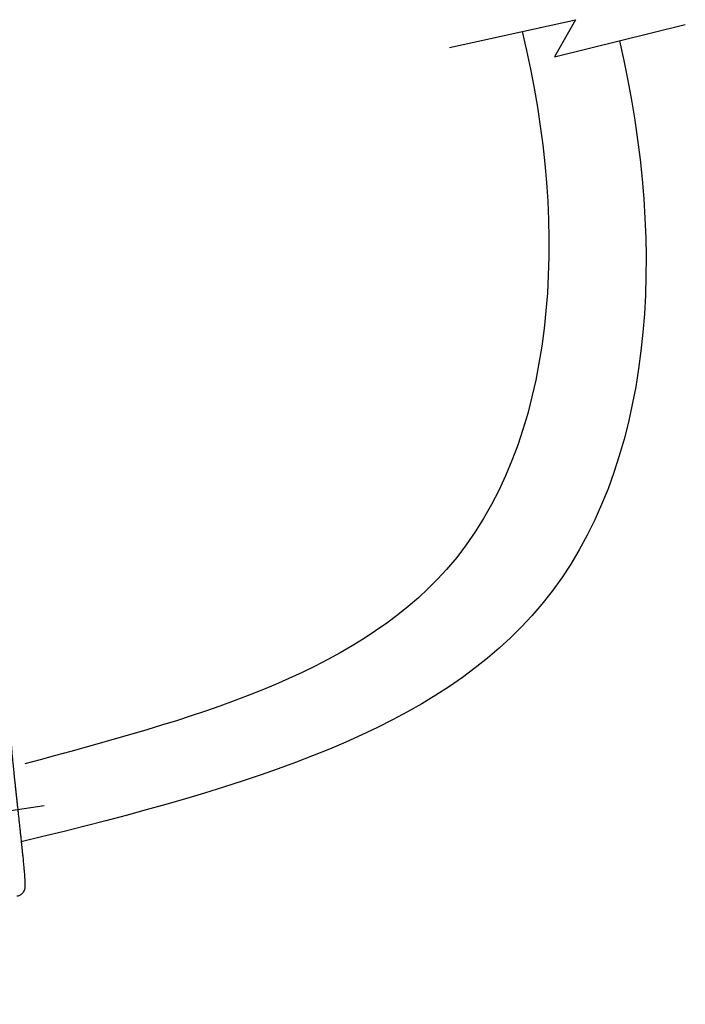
# Model space of a CAD drawing. Extents: x -12 to 408, y -4 to 293.
# Tile 3 of 10: x 269 to 295, y 121 to 159. Entities that reach past the tile are written whole.
import ezdxf

# ---------------------------------------------------------------- set-up
doc = ezdxf.new("R2010")
doc.units = 0
doc.header["$LTSCALE"] = 15
doc.header["$MEASUREMENT"] = 0
doc.linetypes.add('CENTER', pattern=[0.6, 0.375, -0.075, 0.075, -0.075])
doc.layers.get('0').update_dxf_attribs({"linetype": 'CONTINUOUS'})
doc.layers.add('CEN', color=3, linetype='CENTER')

msp = doc.modelspace()

# ---------------------------------------------------------------- linework, layer by layer
for p, q in [((286.0763472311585, 158.3597540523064), (291.0149259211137, 159.456378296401)), ((291.0149259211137, 159.456378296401), (290.1918302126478, 157.9942122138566)), ((290.1918302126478, 157.9942122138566), (295.3133189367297, 159.2736073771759))]:
    msp.add_line(p, q)
for points, knots in [([(288.9197107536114, 158.9911303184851), (290.8350660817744, 151.1301770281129), (289.8328002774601, 135.7565265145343), (275.8639284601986, 132.006750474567), (269.4450529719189, 130.2836803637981)], [45.63524920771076, 45.63524920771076, 45.63524920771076, 45.63524920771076, 67.03423832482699, 85.22728647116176, 85.22728647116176, 85.22728647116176, 85.22728647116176]), ([(292.7350007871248, 158.6295197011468), (294.6544374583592, 150.3532908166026), (293.5352205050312, 133.9950199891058), (278.346574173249, 129.4196477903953), (269.3027631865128, 127.2207346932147)], [51.12037726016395, 51.12037726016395, 51.12037726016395, 51.12037726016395, 73.65129270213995, 94.49891638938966, 94.49891638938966, 94.49891638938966, 94.49891638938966])]:
    msp.add_open_spline(points, degree=3, knots=knots)
at = {"color": 7, "linetype": 'Continuous'}
msp.add_spline([(268.8936854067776, 131.3581988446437), (268.8934525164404, 131.3542243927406), (268.8930550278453, 131.339309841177), (268.8930452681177, 131.315810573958), (268.8936451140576, 131.2847303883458), (268.8949598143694, 131.2465810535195), (268.8970465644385, 131.2016318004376), (268.8999397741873, 131.1500309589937), (268.9036612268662, 131.0918680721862), (268.9082244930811, 131.0272074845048), (268.9136369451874, 130.9561075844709), (268.9199007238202, 130.8786326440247), (268.9270120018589, 130.794873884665), (268.9349629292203, 130.704932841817), (268.9437464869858, 130.6088753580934), (268.9533529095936, 130.5067794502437), (268.9637694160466, 130.3987395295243), (268.9749800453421, 130.2848687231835), (268.9869654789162, 130.1653008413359), (268.9997028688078, 130.0401921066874), (269.0131656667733, 129.9097227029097), (269.0273234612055, 129.7740981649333), (269.042141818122, 129.6335506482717), (269.0575821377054, 129.4883400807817), (269.0736015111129, 129.3387551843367), (269.0901536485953, 129.1851047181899), (269.107236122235, 129.0272818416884), (269.1249121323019, 128.8645706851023), (269.1432477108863, 128.6962239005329), (269.1623016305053, 128.5215433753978), (269.1821193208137, 128.3399215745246), (269.2027130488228, 128.1510067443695), (269.2238284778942, 127.9568351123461), (269.2449836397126, 127.7615041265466), (269.2656991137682, 127.5691112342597), (269.2855269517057, 127.3835389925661), (269.3040769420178, 127.2082579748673), (269.3212028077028, 127.0445746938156), (269.336986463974, 126.8916893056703), (269.3515215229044, 126.7486930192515), (269.3648973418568, 126.614704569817), (269.3771947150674, 126.4888995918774), (269.3884617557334, 126.3707531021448), (269.3987010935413, 126.2602020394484), (269.4079153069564, 126.157196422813), (269.4161116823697, 126.0616469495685), (269.4233015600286, 125.9734262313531), (269.4294996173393, 125.8923684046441), (269.434723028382, 125.8182662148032), (269.4389902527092, 125.7508639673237), (269.4423190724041, 125.6898434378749), (269.4447282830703, 125.6346491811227), (269.4462083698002, 125.5848757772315), (269.4467244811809, 125.5401825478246), (269.4462013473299, 125.4995939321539), (269.4443961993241, 125.4611895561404), (269.4405232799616, 125.4214175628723), (269.4321010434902, 125.3740016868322), (269.4124203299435, 125.3113205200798), (269.3705632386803, 125.2351867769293), (269.3002641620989, 125.1625713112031), (269.2048156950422, 125.1092972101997), (269.1337872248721, 125.0910090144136)], degree=3, dxfattribs=at)
at = {"layer": 'CEN'}
msp.add_line((270.205054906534, 128.63550024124), (217.2216163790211, 120.8546024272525), dxfattribs=at)

doc.saveas('drawing.dxf')
